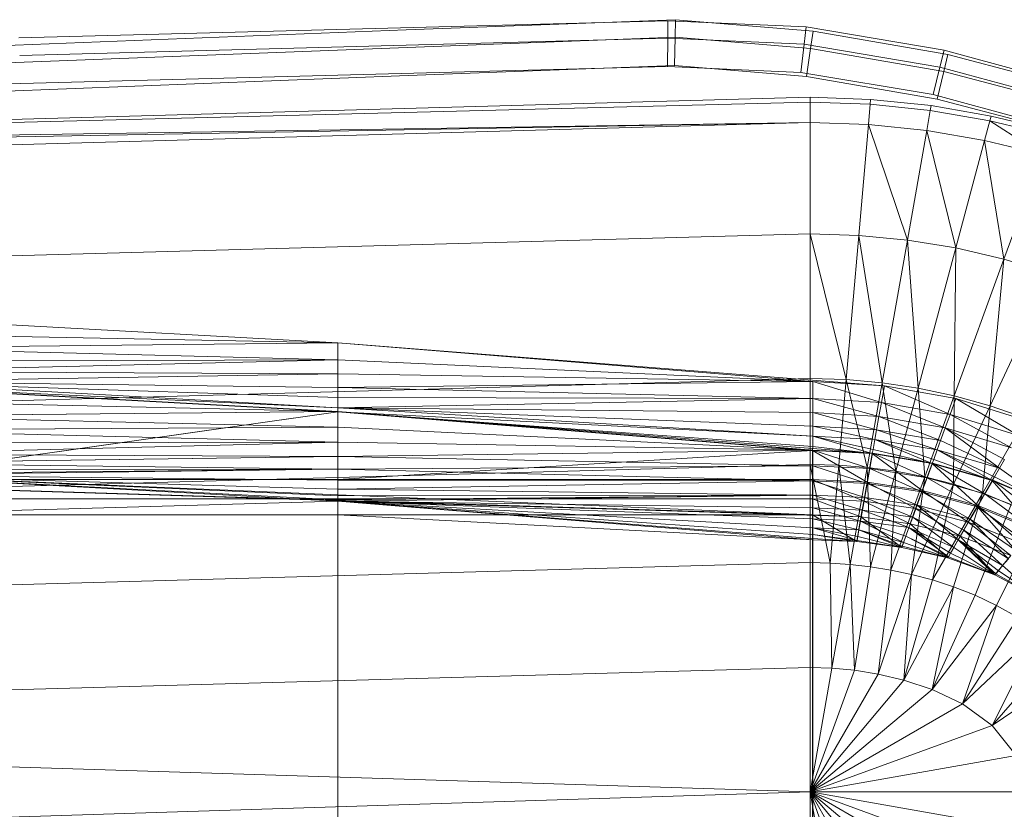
# Model space of a CAD drawing. Header units: metres. Extents: x 391.1 to 427.5, y 12.7 to 28.4.
# Tile 99 of 151: x 407.872 to 408.111, y 27.227 to 27.418. Entities that reach past the tile are written whole.
import ezdxf

# ---------------------------------------------------------------- set-up
doc = ezdxf.new("R2010")
doc.units = ezdxf.units.M
doc.layers.add('A-DETL-____-MBND', color=7, linetype='Continuous', lineweight=18)
doc.layers.add('A-GENM-____-OTLN', color=7, linetype='Continuous', lineweight=18)

# ---------------------------------------------------------------- blocks, each defined once
blk = doc.blocks.new('Family - LONDR55-XX_ZZ-ARQ-CAA-M3D-Londres55-154724-04_ENLLUMENAT_P1')
at = {"layer": 'A-DETL-____-MBND', "color": 253, "true_color": 0xaaaaaa}
for p, q in [((0.03874, 0.72691), (0.03162, 0.40749)), ((0.03874, 0.72691), (0.03162, 0.40749)), ((0.03494, 0.21652), (0.04902, 0.7262)), ((0.04902, 0.7262), (0.03612, 0.21652)), ((0.04902, 0.7262), (0.04107, 0.21652)), ((0.0502, 0.7262), (0.04107, 0.21652)), ((0.05515, 0.7262), (0.04107, 0.21652)), ((0.08204, 0.7262), (0.06796, 0.21652)), ((0.11707, 0.7262), (0.10299, 0.21652)), ((0.12032, 0.7256), (0.13594, 0.21593)), ((0.12032, 0.7256), (0.13594, 0.21593)), ((0.12032, 0.7256), (0.13646, 0.2042)), ((0.13782, 0.7262), (0.12375, 0.21652)), ((0.16159, 0.7262), (0.14752, 0.21652)), ((0.18701, 0.7262), (0.17293, 0.21652)), ((0.18701, 0.7262), (0.20299, 0.21652)), ((0.21897, 0.7262), (0.20299, 0.21652)), ((0.01865, 0.31422), (0.02604, 0.50472)), ((0.01865, 0.31422), (0.02604, 0.50472)), ((0.02287, 0.31404), (0.03025, 0.50425)), ((0.02287, 0.31404), (0.03025, 0.50425)), ((0.03707, 0.5035), (0.0297, 0.31375)), ((0.03707, 0.5035), (0.0297, 0.31375)), ((0.0297, 0.31375), (0.03707, 0.5035)), ((0.03707, 0.5035), (0.0297, 0.31375)), ((0.08802, 0.44565), (0.09437, 0.33076)), ((0.09212, 0.44566), (0.09437, 0.33076)), ((0.09212, 0.44566), (0.09437, 0.33076)), ((0.09554, 0.44566), (0.09437, 0.33076)), ((0.09437, 0.33076), (0.09554, 0.44566)), ((0.09554, 0.44566), (0.09846, 0.33077)), ((0.09554, 0.44566), (0.09846, 0.33077)), ((0.09882, 0.44566), (0.09846, 0.33077)), ((0.09846, 0.33077), (0.09882, 0.44566)), ((0.09846, 0.33077), (0.10126, 0.44566)), ((0.09846, 0.33077), (0.10126, 0.44566)), ((0.10126, 0.44566), (0.10188, 0.33077)), ((0.10126, 0.44566), (0.10188, 0.33077)), ((0.10371, 0.44566), (0.10188, 0.33077)), ((0.10188, 0.33077), (0.10371, 0.44566)), ((0.10371, 0.44566), (0.10516, 0.33077)), ((0.10371, 0.44566), (0.11005, 0.33077)), ((0.10371, 0.44566), (0.1076, 0.33077)), ((0.10371, 0.44566), (0.10516, 0.33077)), ((0.10371, 0.44566), (0.11005, 0.33077)), ((0.10371, 0.44566), (0.1076, 0.33077)), ((0.10461, 0.44571), (0.11096, 0.33082)), ((0.10471, 0.44572), (0.11005, 0.33077)), ((0.10471, 0.44572), (0.11105, 0.33082)), ((0.10471, 0.44572), (0.11005, 0.33077)), ((0.10471, 0.44572), (0.11105, 0.33082)), ((0.10839, 0.44571), (0.11096, 0.33082)), ((0.10839, 0.44571), (0.11096, 0.33082)), ((0.11204, 0.44571), (0.11096, 0.33082)), ((0.11096, 0.33082), (0.11204, 0.44571)), ((0.12737, 0.44571), (0.11105, 0.33082)), ((0.11105, 0.33082), (0.12737, 0.44571)), ((0.11204, 0.44571), (0.11473, 0.33082)), ((0.11204, 0.44571), (0.11473, 0.33082)), ((0.11547, 0.44571), (0.11473, 0.33082)), ((0.11473, 0.33082), (0.11547, 0.44571)), ((0.11547, 0.44571), (0.11839, 0.33082)), ((0.11547, 0.44571), (0.11839, 0.33082)), ((0.11858, 0.44571), (0.11839, 0.33082)), ((0.11839, 0.33082), (0.11858, 0.44571)), ((0.11839, 0.33082), (0.12125, 0.44571)), ((0.11839, 0.33082), (0.12125, 0.44571)), ((0.12125, 0.44571), (0.12182, 0.33082)), ((0.12125, 0.44571), (0.12182, 0.33082)), ((0.12343, 0.44571), (0.12182, 0.33082)), ((0.12182, 0.33082), (0.12343, 0.44571)), ((0.12343, 0.44571), (0.12492, 0.33082)), ((0.12343, 0.44571), (0.12492, 0.33082)), ((0.12503, 0.44571), (0.12492, 0.33082)), ((0.12492, 0.33082), (0.12503, 0.44571)), ((0.12492, 0.33082), (0.12601, 0.44571)), ((0.12492, 0.33082), (0.12601, 0.44571)), ((0.12492, 0.33082), (0.12632, 0.44571)), ((0.12492, 0.33082), (0.12632, 0.44571)), ((0.12632, 0.44571), (0.13266, 0.33082)), ((0.12632, 0.44571), (0.1276, 0.33082)), ((0.12632, 0.44571), (0.12977, 0.33082)), ((0.12632, 0.44571), (0.1276, 0.33082)), ((0.12632, 0.44571), (0.13137, 0.33082)), ((0.12632, 0.44571), (0.12977, 0.33082)), ((0.12632, 0.44571), (0.13235, 0.33082)), ((0.12632, 0.44571), (0.13137, 0.33082)), ((0.12632, 0.44571), (0.13266, 0.33082)), ((0.12632, 0.44571), (0.13235, 0.33082)), ((0.12632, 0.44571), (0.13594, 0.21593)), ((0.12632, 0.44571), (0.13266, 0.33082)), ((0.12632, 0.44571), (0.13594, 0.21593)), ((0.12632, 0.44571), (0.13266, 0.33082)), ((0.12737, 0.44571), (0.12737, 0.33082)), ((0.12737, 0.44571), (0.12737, 0.33082)), ((0.13205, 0.44571), (0.13205, 0.33082)), ((0.13205, 0.44571), (0.13205, 0.33082)), ((0.13594, 0.44571), (0.13266, 0.33082)), ((0.13594, 0.44571), (0.13266, 0.33082)), ((0.13594, 0.44571), (0.13594, 0.33082)), ((0.13594, 0.44571), (0.13594, 0.33082)), ((0.13594, 0.33082), (0.13594, 0.44571)), ((0.13594, 0.44571), (0.13594, 0.33082)), ((0.02057, 0.40793), (0.01643, 0.25093)), ((0.02057, 0.40793), (0.01643, 0.25093)), ((0.02479, 0.40776), (0.02066, 0.25097)), ((0.02479, 0.40776), (0.02066, 0.25097)), ((0.03162, 0.40749), (0.0275, 0.25103)), ((0.03162, 0.40749), (0.0275, 0.25103)), ((0.09437, 0.33076), (0.09846, 0.33077)), ((0.09437, 0.33076), (0.09846, 0.33077)), ((0.09437, 0.33076), (0.10371, 0.21587)), ((0.09437, 0.33076), (0.10371, 0.21587)), ((0.09437, 0.33076), (0.10473, 0.19854)), ((0.09846, 0.33077), (0.10371, 0.21587)), ((0.09846, 0.33077), (0.10188, 0.33077)), ((0.09846, 0.33077), (0.10188, 0.33077)), ((0.09846, 0.33077), (0.10371, 0.21587)), ((0.10188, 0.33077), (0.10371, 0.21587)), ((0.10188, 0.33077), (0.10516, 0.33077)), ((0.10188, 0.33077), (0.10516, 0.33077)), ((0.10188, 0.33077), (0.10371, 0.21587)), ((0.10516, 0.33077), (0.10371, 0.21587)), ((0.10371, 0.21587), (0.10516, 0.33077)), ((0.1076, 0.33077), (0.10516, 0.33077)), ((0.10516, 0.33077), (0.10781, 0.21587)), ((0.10516, 0.33077), (0.1076, 0.33077)), ((0.10516, 0.33077), (0.10781, 0.21587)), ((0.11005, 0.33077), (0.1076, 0.33077)), ((0.1076, 0.33077), (0.10781, 0.21587)), ((0.1076, 0.33077), (0.11005, 0.33077)), ((0.1076, 0.33077), (0.10781, 0.21587)), ((0.11005, 0.33077), (0.10781, 0.21587)), ((0.10781, 0.21587), (0.11005, 0.33077)), ((0.11105, 0.33082), (0.11005, 0.33077)), ((0.11005, 0.33077), (0.11105, 0.33082)), ((0.11005, 0.33077), (0.11123, 0.21587)), ((0.11005, 0.33077), (0.11694, 0.21587)), ((0.11005, 0.33077), (0.11451, 0.21587)), ((0.11005, 0.33077), (0.11123, 0.21587)), ((0.11005, 0.33077), (0.11694, 0.21587)), ((0.11005, 0.33077), (0.11451, 0.21587)), ((0.11096, 0.33082), (0.11473, 0.33082)), ((0.11096, 0.33082), (0.11473, 0.33082)), ((0.11096, 0.33082), (0.1203, 0.21587)), ((0.11096, 0.33082), (0.1203, 0.21587)), ((0.11096, 0.33082), (0.12107, 0.20142)), ((0.11105, 0.33082), (0.11694, 0.21587)), ((0.11105, 0.33082), (0.1194, 0.21587)), ((0.11105, 0.33082), (0.11694, 0.21587)), ((0.11105, 0.33082), (0.12039, 0.21593)), ((0.11105, 0.33082), (0.1194, 0.21587)), ((0.11105, 0.33082), (0.12737, 0.33082)), ((0.11105, 0.33082), (0.12039, 0.21593)), ((0.11105, 0.33082), (0.12737, 0.33082)), ((0.11473, 0.33082), (0.1203, 0.21587)), ((0.11473, 0.33082), (0.11839, 0.33082)), ((0.11473, 0.33082), (0.11839, 0.33082)), ((0.11473, 0.33082), (0.1203, 0.21587)), ((0.11839, 0.33082), (0.1203, 0.21587)), ((0.11839, 0.33082), (0.12182, 0.33082)), ((0.11839, 0.33082), (0.1203, 0.21587)), ((0.11839, 0.33082), (0.12182, 0.33082)), ((0.12182, 0.33082), (0.1203, 0.21587)), ((0.1203, 0.21587), (0.12182, 0.33082)), ((0.12737, 0.33082), (0.12039, 0.21593)), ((0.12039, 0.21593), (0.12737, 0.33082)), ((0.12182, 0.33082), (0.12407, 0.21587)), ((0.12182, 0.33082), (0.12492, 0.33082)), ((0.12182, 0.33082), (0.12492, 0.33082)), ((0.12182, 0.33082), (0.12407, 0.21587)), ((0.12492, 0.33082), (0.12407, 0.21587)), ((0.12407, 0.21587), (0.12492, 0.33082)), ((0.12492, 0.33082), (0.12773, 0.21587)), ((0.12492, 0.33082), (0.1276, 0.33082)), ((0.12492, 0.33082), (0.1276, 0.33082)), ((0.12492, 0.33082), (0.12773, 0.21587)), ((0.12737, 0.33082), (0.12737, 0.21593)), ((0.12737, 0.33082), (0.13205, 0.33082)), ((0.12737, 0.33082), (0.13205, 0.33082)), ((0.12737, 0.33082), (0.12737, 0.21593)), ((0.1276, 0.33082), (0.12773, 0.21587)), ((0.12977, 0.33082), (0.1276, 0.33082)), ((0.1276, 0.33082), (0.12977, 0.33082)), ((0.1276, 0.33082), (0.12773, 0.21587)), ((0.12977, 0.33082), (0.12773, 0.21587)), ((0.12773, 0.21587), (0.12977, 0.33082)), ((0.13137, 0.33082), (0.12977, 0.33082)), ((0.12977, 0.33082), (0.13116, 0.21587)), ((0.12977, 0.33082), (0.13137, 0.33082)), ((0.12977, 0.33082), (0.13116, 0.21587)), ((0.13137, 0.33082), (0.13116, 0.21587)), ((0.13116, 0.21587), (0.13137, 0.33082)), ((0.13116, 0.21587), (0.13235, 0.33082)), ((0.13116, 0.21587), (0.13235, 0.33082)), ((0.13116, 0.21587), (0.13266, 0.33082)), ((0.13116, 0.21587), (0.13266, 0.33082)), ((0.13235, 0.33082), (0.13137, 0.33082)), ((0.13137, 0.33082), (0.13235, 0.33082)), ((0.13205, 0.33082), (0.13205, 0.21593)), ((0.13594, 0.33082), (0.13205, 0.33082)), ((0.13205, 0.33082), (0.13205, 0.21593)), ((0.13205, 0.33082), (0.13594, 0.33082)), ((0.13266, 0.33082), (0.13235, 0.33082)), ((0.13235, 0.33082), (0.13266, 0.33082)), ((0.13266, 0.33082), (0.142, 0.21587)), ((0.13594, 0.33082), (0.13266, 0.33082)), ((0.13266, 0.33082), (0.142, 0.21587)), ((0.13266, 0.33082), (0.13426, 0.21587)), ((0.13266, 0.33082), (0.13694, 0.21587)), ((0.13266, 0.33082), (0.13426, 0.21587)), ((0.13266, 0.33082), (0.13911, 0.21587)), ((0.13266, 0.33082), (0.13694, 0.21587)), ((0.13266, 0.33082), (0.14071, 0.21587)), ((0.13266, 0.33082), (0.13911, 0.21587)), ((0.13266, 0.33082), (0.14169, 0.21587)), ((0.13266, 0.33082), (0.14071, 0.21587)), ((0.13266, 0.33082), (0.142, 0.21587)), ((0.13266, 0.33082), (0.14169, 0.21587)), ((0.13266, 0.33082), (0.13594, 0.21593)), ((0.13266, 0.33082), (0.13594, 0.21593)), ((0.13594, 0.33082), (0.142, 0.21587)), ((0.13594, 0.21593), (0.13594, 0.33082)), ((0.142, 0.21587), (0.13594, 0.33082)), ((0.13594, 0.33082), (0.13594, 0.21593)), ((0.13594, 0.33082), (0.27003, 0.33082)), ((0.13594, 0.33082), (0.142, 0.21587)), ((0.13594, 0.33082), (0.13594, 0.21593)), ((0.142, 0.21587), (0.13594, 0.33082)), ((0.13594, 0.33082), (0.27003, 0.33082)), ((0.13594, 0.21593), (0.13594, 0.33082)), ((0.13594, 0.33082), (0.27003, 0.33082)), ((0.13594, 0.33082), (0.13594, 0.21593)), ((0.13594, 0.33082), (0.27003, 0.33082)), ((0.01617, 0.24905), (0.01865, 0.31422)), ((0.01617, 0.24905), (0.01865, 0.31422)), ((0.0204, 0.24916), (0.02287, 0.31404)), ((0.0204, 0.24916), (0.02287, 0.31404)), ((0.0297, 0.31375), (0.02725, 0.24933)), ((0.0297, 0.31375), (0.02725, 0.24933)), ((0.02725, 0.24933), (0.0297, 0.31375)), ((0.0297, 0.31375), (0.02725, 0.24933)), ((0.01643, 0.25093), (0.02066, 0.25097)), ((0.02066, 0.25097), (0.01643, 0.25093)), ((0.01643, 0.25093), (0.01789, 0.21744)), ((0.01643, 0.25093), (0.01789, 0.21744)), ((0.02066, 0.25097), (0.0275, 0.25103)), ((0.0275, 0.25103), (0.02066, 0.25097)), ((0.02066, 0.25097), (0.0221, 0.21793)), ((0.02066, 0.25097), (0.0221, 0.21793)), ((0.0275, 0.25103), (0.02891, 0.21873)), ((0.0275, 0.25103), (0.02891, 0.21873)), ((0.01617, 0.24905), (0.0204, 0.24916)), ((0.0204, 0.24916), (0.01617, 0.24905)), ((0.01894, 0.2158), (0.01617, 0.24905)), ((0.01894, 0.2158), (0.01617, 0.24905)), ((0.0204, 0.24916), (0.02725, 0.24933)), ((0.02725, 0.24933), (0.0204, 0.24916)), ((0.02314, 0.2164), (0.0204, 0.24916)), ((0.02314, 0.2164), (0.0204, 0.24916)), ((0.02725, 0.24933), (0.02992, 0.21736)), ((0.02725, 0.24933), (0.02992, 0.21736)), ((0.02992, 0.21736), (0.02725, 0.24933)), ((0.02725, 0.24933), (0.02992, 0.21736)), ((0.01789, 0.21744), (0.0221, 0.21793)), ((0.0221, 0.21793), (0.01789, 0.21744)), ((0.01789, 0.21744), (0.02351, 0.18411)), ((0.01789, 0.21744), (0.02351, 0.18411)), ((0.0221, 0.21793), (0.02891, 0.21873)), ((0.02891, 0.21873), (0.0221, 0.21793)), ((0.0221, 0.21793), (0.02763, 0.18512)), ((0.0221, 0.21793), (0.02763, 0.18512)), ((0.02314, 0.2164), (0.02992, 0.21736)), ((0.02992, 0.21736), (0.02314, 0.2164)), ((0.02891, 0.21873), (0.0343, 0.18674)), ((0.02891, 0.21873), (0.0343, 0.18674)), ((0.02992, 0.21736), (0.03536, 0.18578)), ((0.02992, 0.21736), (0.03536, 0.18578)), ((0.03536, 0.18578), (0.02992, 0.21736)), ((0.02992, 0.21736), (0.03536, 0.18578)), ((0.01894, 0.2158), (0.02314, 0.2164)), ((0.02314, 0.2164), (0.01894, 0.2158)), ((0.02457, 0.18317), (0.01894, 0.2158)), ((0.02457, 0.18317), (0.01894, 0.2158)), ((0.02869, 0.18417), (0.02314, 0.2164)), ((0.02869, 0.18417), (0.02314, 0.2164)), ((0.03544, 0.20186), (0.03494, 0.21652)), ((0.03494, 0.21652), (0.03612, 0.21652)), ((0.03612, 0.21652), (0.03662, 0.20196)), ((0.03612, 0.21652), (0.04107, 0.21652)), ((0.04107, 0.21652), (0.04155, 0.20239)), ((0.06796, 0.21652), (0.04107, 0.21652)), ((0.06796, 0.21652), (0.06834, 0.20474)), ((0.06796, 0.21652), (0.10325, 0.20779)), ((0.10299, 0.21652), (0.06796, 0.21652)), ((0.10299, 0.21652), (0.10325, 0.20779)), ((0.12375, 0.21652), (0.10299, 0.21652)), ((0.10371, 0.21587), (0.10473, 0.19854)), ((0.10371, 0.21587), (0.10876, 0.19926)), ((0.10371, 0.21587), (0.10473, 0.19854)), ((0.10371, 0.21587), (0.10781, 0.21587)), ((0.10371, 0.21587), (0.10781, 0.21587)), ((0.10371, 0.21587), (0.10876, 0.19926)), ((0.10781, 0.21587), (0.10876, 0.19926)), ((0.10781, 0.21587), (0.11213, 0.19985)), ((0.10781, 0.21587), (0.10876, 0.19926)), ((0.10781, 0.21587), (0.11123, 0.21587)), ((0.10781, 0.21587), (0.11123, 0.21587)), ((0.10781, 0.21587), (0.11213, 0.19985)), ((0.11123, 0.21587), (0.11213, 0.19985)), ((0.11451, 0.21587), (0.11123, 0.21587)), ((0.11123, 0.21587), (0.11536, 0.20042)), ((0.11123, 0.21587), (0.11213, 0.19985)), ((0.11123, 0.21587), (0.11451, 0.21587)), ((0.11123, 0.21587), (0.11536, 0.20042)), ((0.11694, 0.21587), (0.11451, 0.21587)), ((0.11451, 0.21587), (0.11536, 0.20042)), ((0.11451, 0.21587), (0.11776, 0.20085)), ((0.11451, 0.21587), (0.11536, 0.20042)), ((0.11451, 0.21587), (0.11694, 0.21587)), ((0.11451, 0.21587), (0.11776, 0.20085)), ((0.1194, 0.21587), (0.11694, 0.21587)), ((0.11694, 0.21587), (0.11776, 0.20085)), ((0.11694, 0.21587), (0.12018, 0.20127)), ((0.11694, 0.21587), (0.11776, 0.20085)), ((0.11694, 0.21587), (0.1194, 0.21587)), ((0.11694, 0.21587), (0.12115, 0.2015)), ((0.11694, 0.21587), (0.12115, 0.2015)), ((0.11694, 0.21587), (0.12018, 0.20127)), ((0.12039, 0.21593), (0.1194, 0.21587)), ((0.1194, 0.21587), (0.12039, 0.21593)), ((0.1194, 0.21587), (0.12115, 0.2015)), ((0.1194, 0.21587), (0.12115, 0.2015)), ((0.1203, 0.21587), (0.12107, 0.20142)), ((0.1203, 0.21587), (0.12478, 0.20208)), ((0.1203, 0.21587), (0.12107, 0.20142)), ((0.1203, 0.21587), (0.12407, 0.21587)), ((0.1203, 0.21587), (0.12407, 0.21587)), ((0.1203, 0.21587), (0.12478, 0.20208)), ((0.12039, 0.21593), (0.12115, 0.2015)), ((0.12039, 0.21593), (0.12802, 0.20271)), ((0.12039, 0.21593), (0.12115, 0.2015)), ((0.12039, 0.21593), (0.12737, 0.21593)), ((0.12039, 0.21593), (0.12737, 0.21593)), ((0.12039, 0.21593), (0.12802, 0.20271)), ((0.12375, 0.21652), (0.12393, 0.2096)), ((0.12375, 0.21652), (0.14762, 0.21167)), ((0.14752, 0.21652), (0.12375, 0.21652)), ((0.12407, 0.21587), (0.12478, 0.20208)), ((0.12407, 0.21587), (0.12838, 0.20272)), ((0.12407, 0.21587), (0.12478, 0.20208)), ((0.12407, 0.21587), (0.12773, 0.21587)), ((0.12407, 0.21587), (0.12773, 0.21587)), ((0.12407, 0.21587), (0.12838, 0.20272)), ((0.12737, 0.21593), (0.12802, 0.20271)), ((0.12737, 0.21593), (0.13205, 0.21593)), ((0.12737, 0.21593), (0.13262, 0.20352)), ((0.12737, 0.21593), (0.12802, 0.20271)), ((0.12737, 0.21593), (0.13205, 0.21593)), ((0.12737, 0.21593), (0.13262, 0.20352)), ((0.12773, 0.21587), (0.12838, 0.20272)), ((0.12773, 0.21587), (0.13176, 0.20331)), ((0.12773, 0.21587), (0.12838, 0.20272)), ((0.12773, 0.21587), (0.13116, 0.21587)), ((0.12773, 0.21587), (0.13116, 0.21587)), ((0.12773, 0.21587), (0.13176, 0.20331)), ((0.13116, 0.21587), (0.13176, 0.20331)), ((0.13116, 0.21587), (0.13482, 0.20385)), ((0.13116, 0.21587), (0.13176, 0.20331)), ((0.13116, 0.21587), (0.13426, 0.21587)), ((0.13116, 0.21587), (0.13426, 0.21587)), ((0.13116, 0.21587), (0.13482, 0.20385)), ((0.13205, 0.21593), (0.13262, 0.20352)), ((0.13594, 0.21593), (0.13205, 0.21593)), ((0.13205, 0.21593), (0.13646, 0.2042)), ((0.13205, 0.21593), (0.13262, 0.20352)), ((0.13205, 0.21593), (0.13594, 0.21593)), ((0.13205, 0.21593), (0.13646, 0.2042)), ((0.13426, 0.21587), (0.13482, 0.20385)), ((0.13694, 0.21587), (0.13426, 0.21587)), ((0.13426, 0.21587), (0.13745, 0.20431)), ((0.13426, 0.21587), (0.13482, 0.20385)), ((0.13426, 0.21587), (0.13694, 0.21587)), ((0.13426, 0.21587), (0.13745, 0.20431)), ((0.142, 0.21587), (0.13594, 0.21593)), ((0.13594, 0.21593), (0.13646, 0.2042)), ((0.142, 0.21587), (0.13594, 0.21593)), ((0.13594, 0.21593), (0.14244, 0.20519)), ((0.13594, 0.21593), (0.13646, 0.2042)), ((0.13594, 0.21593), (0.142, 0.21587)), ((0.13594, 0.21593), (0.14244, 0.20519)), ((0.13594, 0.21593), (0.13646, 0.2042)), ((0.27003, 0.21593), (0.13594, 0.21593)), ((0.13594, 0.21593), (0.27003, 0.21593)), ((0.13594, 0.21593), (0.13646, 0.2042)), ((0.13911, 0.21587), (0.13694, 0.21587)), ((0.13694, 0.21587), (0.13745, 0.20431)), ((0.13694, 0.21587), (0.13959, 0.20469)), ((0.13694, 0.21587), (0.13745, 0.20431)), ((0.13694, 0.21587), (0.13911, 0.21587)), ((0.13694, 0.21587), (0.13959, 0.20469)), ((0.14071, 0.21587), (0.13911, 0.21587)), ((0.13911, 0.21587), (0.13959, 0.20469)), ((0.13911, 0.21587), (0.14117, 0.20497)), ((0.13911, 0.21587), (0.13959, 0.20469)), ((0.13911, 0.21587), (0.14071, 0.21587)), ((0.13911, 0.21587), (0.14213, 0.20514)), ((0.13911, 0.21587), (0.14213, 0.20514)), ((0.13911, 0.21587), (0.14117, 0.20497)), ((0.14169, 0.21587), (0.14071, 0.21587)), ((0.14071, 0.21587), (0.14213, 0.20514)), ((0.14071, 0.21587), (0.14169, 0.21587)), ((0.14071, 0.21587), (0.14244, 0.20519)), ((0.14071, 0.21587), (0.14244, 0.20519)), ((0.14071, 0.21587), (0.14213, 0.20514)), ((0.142, 0.21587), (0.14169, 0.21587)), ((0.14169, 0.21587), (0.14244, 0.20519)), ((0.14169, 0.21587), (0.142, 0.21587)), ((0.14169, 0.21587), (0.14244, 0.20519)), ((0.142, 0.21587), (0.14244, 0.20519)), ((0.142, 0.21587), (0.14244, 0.20519)), ((0.142, 0.21587), (0.26396, 0.21587)), ((0.142, 0.21587), (0.14244, 0.20519)), ((0.142, 0.21587), (0.14244, 0.20519)), ((0.142, 0.21587), (0.26396, 0.21587)), ((0.14752, 0.21652), (0.14762, 0.21167)), ((0.14752, 0.21652), (0.17293, 0.21652)), ((0.17293, 0.21652), (0.17309, 0.21124)), ((0.17293, 0.21652), (0.20299, 0.21652)), ((0.20299, 0.21652), (0.17309, 0.21124)), ((0.20299, 0.21652), (0.17357, 0.20581)), ((0.20299, 0.21652), (0.17447, 0.20005)), ((0.20299, 0.21652), (0.17593, 0.19381)), ((0.20299, 0.21652), (0.17822, 0.18699)), ((0.20299, 0.21652), (0.18172, 0.17968)), ((0.20299, 0.21652), (0.18695, 0.17244)), ((0.20299, 0.21652), (0.1942, 0.16667)), ((0.20299, 0.21652), (0.20299, 0.16439)), ((0.20299, 0.21652), (0.21178, 0.16667)), ((0.20299, 0.21652), (0.21904, 0.17244)), ((0.23305, 0.21652), (0.20299, 0.21652)), ((0.20299, 0.21652), (0.22426, 0.17968)), ((0.20299, 0.21652), (0.22776, 0.18699)), ((0.20299, 0.21652), (0.23005, 0.19381)), ((0.20299, 0.21652), (0.23151, 0.20005)), ((0.20299, 0.21652), (0.23241, 0.20581)), ((0.20299, 0.21652), (0.2329, 0.21124)), ((0.14762, 0.21167), (0.12393, 0.2096)), ((0.14762, 0.21167), (0.14795, 0.20681)), ((0.14762, 0.21167), (0.17309, 0.21124)), ((0.17309, 0.21124), (0.14795, 0.20681)), ((0.17309, 0.21124), (0.17357, 0.20581)), ((0.10325, 0.20779), (0.06834, 0.20474)), ((0.12393, 0.2096), (0.10325, 0.20779)), ((0.10325, 0.20779), (0.10402, 0.19907)), ((0.10325, 0.20779), (0.12449, 0.20268)), ((0.12393, 0.2096), (0.12449, 0.20268)), ((0.12393, 0.2096), (0.14795, 0.20681)), ((0.14795, 0.20681), (0.12449, 0.20268)), ((0.14244, 0.20519), (0.13646, 0.2042)), ((0.13646, 0.2042), (0.14244, 0.20519)), ((0.14117, 0.20497), (0.13959, 0.20469)), ((0.13959, 0.20469), (0.14117, 0.20497)), ((0.14213, 0.20514), (0.14117, 0.20497)), ((0.14117, 0.20497), (0.14213, 0.20514)), ((0.14117, 0.20497), (0.14382, 0.19434)), ((0.14117, 0.20497), (0.14382, 0.19434)), ((0.14244, 0.20519), (0.14213, 0.20514)), ((0.14213, 0.20514), (0.14244, 0.20519)), ((0.14213, 0.20514), (0.14382, 0.19434)), ((0.14213, 0.20514), (0.14382, 0.19434)), ((0.14382, 0.19434), (0.14244, 0.20519)), ((0.14244, 0.20519), (0.14382, 0.19434)), ((0.14244, 0.20519), (0.14382, 0.19434)), ((0.14244, 0.20519), (0.14382, 0.19434)), ((0.14795, 0.20681), (0.14851, 0.20192)), ((0.14795, 0.20681), (0.17357, 0.20581)), ((0.17357, 0.20581), (0.14851, 0.20192)), ((0.17357, 0.20581), (0.17447, 0.20005)), ((0.06834, 0.20474), (0.04155, 0.20239)), ((0.06834, 0.20474), (0.06948, 0.19298)), ((0.06834, 0.20474), (0.10402, 0.19907)), ((0.12449, 0.20268), (0.10402, 0.19907)), ((0.12802, 0.20271), (0.12115, 0.2015)), ((0.12115, 0.2015), (0.12802, 0.20271)), ((0.12449, 0.20268), (0.12543, 0.19574)), ((0.12449, 0.20268), (0.14851, 0.20192)), ((0.12838, 0.20272), (0.12478, 0.20208)), ((0.12478, 0.20208), (0.12838, 0.20272)), ((0.13262, 0.20352), (0.12802, 0.20271)), ((0.12802, 0.20271), (0.13262, 0.20352)), ((0.12802, 0.20271), (0.13006, 0.18939)), ((0.12802, 0.20271), (0.13445, 0.19099)), ((0.12802, 0.20271), (0.13006, 0.18939)), ((0.12802, 0.20271), (0.13445, 0.19099)), ((0.13176, 0.20331), (0.12838, 0.20272)), ((0.12838, 0.20272), (0.13176, 0.20331)), ((0.12838, 0.20272), (0.13041, 0.18945)), ((0.12838, 0.20272), (0.13363, 0.19063)), ((0.12838, 0.20272), (0.13041, 0.18945)), ((0.12838, 0.20272), (0.13363, 0.19063)), ((0.13482, 0.20385), (0.13176, 0.20331)), ((0.13176, 0.20331), (0.13482, 0.20385)), ((0.13176, 0.20331), (0.13363, 0.19063)), ((0.13176, 0.20331), (0.13655, 0.19169)), ((0.13176, 0.20331), (0.13363, 0.19063)), ((0.13176, 0.20331), (0.13655, 0.19169)), ((0.13646, 0.2042), (0.13262, 0.20352)), ((0.13262, 0.20352), (0.13646, 0.2042)), ((0.13262, 0.20352), (0.13445, 0.19099)), ((0.13262, 0.20352), (0.1381, 0.19232)), ((0.13262, 0.20352), (0.13445, 0.19099)), ((0.13262, 0.20352), (0.1381, 0.19232)), ((0.13745, 0.20431), (0.13482, 0.20385)), ((0.13482, 0.20385), (0.13745, 0.20431)), ((0.13482, 0.20385), (0.13655, 0.19169)), ((0.13482, 0.20385), (0.13906, 0.1926)), ((0.13482, 0.20385), (0.13655, 0.19169)), ((0.13482, 0.20385), (0.13906, 0.1926)), ((0.13646, 0.2042), (0.14382, 0.19434)), ((0.13646, 0.2042), (0.1381, 0.19232)), ((0.13646, 0.2042), (0.14382, 0.19434)), ((0.13646, 0.2042), (0.1381, 0.19232)), ((0.13646, 0.2042), (0.1381, 0.19232)), ((0.13959, 0.20469), (0.13745, 0.20431)), ((0.13745, 0.20431), (0.13959, 0.20469)), ((0.13745, 0.20431), (0.13906, 0.1926)), ((0.13745, 0.20431), (0.1411, 0.19335)), ((0.13745, 0.20431), (0.13906, 0.1926)), ((0.13745, 0.20431), (0.14261, 0.19389)), ((0.13745, 0.20431), (0.14261, 0.19389)), ((0.13745, 0.20431), (0.1411, 0.19335)), ((0.13959, 0.20469), (0.14261, 0.19389)), ((0.13959, 0.20469), (0.14382, 0.19434)), ((0.13959, 0.20469), (0.14353, 0.19423)), ((0.13959, 0.20469), (0.14261, 0.19389)), ((0.13959, 0.20469), (0.14382, 0.19434)), ((0.13959, 0.20469), (0.14353, 0.19423)), ((0.03662, 0.20196), (0.03544, 0.20186)), ((0.03695, 0.18724), (0.03544, 0.20186)), ((0.04155, 0.20239), (0.03662, 0.20196)), ((0.03662, 0.20196), (0.03811, 0.18745)), ((0.04155, 0.20239), (0.04299, 0.1883)), ((0.04155, 0.20239), (0.06948, 0.19298)), ((0.11536, 0.20042), (0.11213, 0.19985)), ((0.11213, 0.19985), (0.11536, 0.20042)), ((0.11776, 0.20085), (0.11536, 0.20042)), ((0.11536, 0.20042), (0.11776, 0.20085)), ((0.11536, 0.20042), (0.11798, 0.18494)), ((0.11536, 0.20042), (0.12027, 0.18577)), ((0.11536, 0.20042), (0.12027, 0.18577)), ((0.11536, 0.20042), (0.11798, 0.18494)), ((0.12018, 0.20127), (0.11776, 0.20085)), ((0.11776, 0.20085), (0.12018, 0.20127)), ((0.11776, 0.20085), (0.12027, 0.18577)), ((0.11776, 0.20085), (0.1235, 0.187)), ((0.11776, 0.20085), (0.12258, 0.18661)), ((0.11776, 0.20085), (0.12027, 0.18577)), ((0.11776, 0.20085), (0.1235, 0.187)), ((0.11776, 0.20085), (0.12258, 0.18661)), ((0.12115, 0.2015), (0.12018, 0.20127)), ((0.12018, 0.20127), (0.12115, 0.2015)), ((0.12018, 0.20127), (0.1235, 0.187)), ((0.12018, 0.20127), (0.1235, 0.187)), ((0.12478, 0.20208), (0.12107, 0.20142)), ((0.12107, 0.20142), (0.12478, 0.20208)), ((0.12107, 0.20142), (0.12697, 0.1882)), ((0.12107, 0.20142), (0.12343, 0.18691)), ((0.12107, 0.20142), (0.12697, 0.1882)), ((0.12115, 0.2015), (0.1235, 0.187)), ((0.12115, 0.2015), (0.13006, 0.18939)), ((0.12115, 0.2015), (0.1235, 0.187)), ((0.12115, 0.2015), (0.13006, 0.18939)), ((0.12478, 0.20208), (0.12697, 0.1882)), ((0.12478, 0.20208), (0.13041, 0.18945)), ((0.12478, 0.20208), (0.12697, 0.1882)), ((0.12478, 0.20208), (0.13041, 0.18945)), ((0.14851, 0.20192), (0.12543, 0.19574)), ((0.14851, 0.20192), (0.14931, 0.19698)), ((0.10402, 0.19907), (0.06948, 0.19298)), ((0.10402, 0.19907), (0.10532, 0.19035)), ((0.10402, 0.19907), (0.12543, 0.19574)), ((0.10876, 0.19926), (0.10473, 0.19854)), ((0.10473, 0.19854), (0.10876, 0.19926)), ((0.10473, 0.19854), (0.11169, 0.18265)), ((0.10473, 0.19854), (0.10784, 0.18124)), ((0.10473, 0.19854), (0.11169, 0.18265)), ((0.11213, 0.19985), (0.10876, 0.19926)), ((0.10876, 0.19926), (0.11213, 0.19985)), ((0.10876, 0.19926), (0.11169, 0.18265)), ((0.10876, 0.19926), (0.1149, 0.18381)), ((0.10876, 0.19926), (0.11169, 0.18265)), ((0.10876, 0.19926), (0.1149, 0.18381)), ((0.11213, 0.19985), (0.1149, 0.18381)), ((0.11213, 0.19985), (0.11798, 0.18494)), ((0.11213, 0.19985), (0.1149, 0.18381)), ((0.11213, 0.19985), (0.11798, 0.18494)), ((0.14931, 0.19698), (0.17447, 0.20005)), ((0.17447, 0.20005), (0.15037, 0.19198)), ((0.17447, 0.20005), (0.17593, 0.19381)), ((0.12543, 0.19574), (0.10532, 0.19035)), ((0.12543, 0.19574), (0.14931, 0.19698)), ((0.12543, 0.19574), (0.12677, 0.18878)), ((0.14931, 0.19698), (0.12677, 0.18878)), ((0.14931, 0.19698), (0.15037, 0.19198)), ((0.06948, 0.19298), (0.04299, 0.1883)), ((0.06948, 0.19298), (0.0714, 0.18126)), ((0.06948, 0.19298), (0.10532, 0.19035)), ((0.14382, 0.19434), (0.1381, 0.19232)), ((0.1381, 0.19232), (0.14382, 0.19434)), ((0.1411, 0.19335), (0.13906, 0.1926)), ((0.13906, 0.1926), (0.1411, 0.19335)), ((0.14261, 0.19389), (0.1411, 0.19335)), ((0.1411, 0.19335), (0.14261, 0.19389)), ((0.1411, 0.19335), (0.14611, 0.18303)), ((0.1411, 0.19335), (0.14638, 0.18319)), ((0.1411, 0.19335), (0.14638, 0.18319)), ((0.1411, 0.19335), (0.14611, 0.18303)), ((0.14353, 0.19423), (0.14261, 0.19389)), ((0.14261, 0.19389), (0.14353, 0.19423)), ((0.14261, 0.19389), (0.14638, 0.18319)), ((0.14261, 0.19389), (0.14638, 0.18319)), ((0.14382, 0.19434), (0.14353, 0.19423)), ((0.14353, 0.19423), (0.14382, 0.19434)), ((0.14353, 0.19423), (0.14638, 0.18319)), ((0.14353, 0.19423), (0.14638, 0.18319)), ((0.14638, 0.18319), (0.14382, 0.19434)), ((0.14382, 0.19434), (0.14638, 0.18319)), ((0.14382, 0.19434), (0.14638, 0.18319)), ((0.14382, 0.19434), (0.14638, 0.18319)), ((0.15037, 0.19198), (0.17593, 0.19381)), ((0.17593, 0.19381), (0.15172, 0.18692)), ((0.17593, 0.19381), (0.15339, 0.18179)), ((0.17593, 0.19381), (0.17822, 0.18699)), ((0.12677, 0.18878), (0.15037, 0.19198)), ((0.15037, 0.19198), (0.12854, 0.1818)), ((0.13445, 0.19099), (0.13006, 0.18939)), ((0.13006, 0.18939), (0.13445, 0.19099)), ((0.13363, 0.19063), (0.13041, 0.18945)), ((0.13041, 0.18945), (0.13363, 0.19063)), ((0.13655, 0.19169), (0.13363, 0.19063)), ((0.13363, 0.19063), (0.13655, 0.19169)), ((0.13363, 0.19063), (0.13699, 0.17777)), ((0.13363, 0.19063), (0.14199, 0.18066)), ((0.13363, 0.19063), (0.13967, 0.17932)), ((0.13363, 0.19063), (0.13699, 0.17777)), ((0.13363, 0.19063), (0.14199, 0.18066)), ((0.13363, 0.19063), (0.13967, 0.17932)), ((0.1381, 0.19232), (0.13445, 0.19099)), ((0.13445, 0.19099), (0.1381, 0.19232)), ((0.13445, 0.19099), (0.13773, 0.17826)), ((0.13445, 0.19099), (0.1411, 0.18021)), ((0.13445, 0.19099), (0.13773, 0.17826)), ((0.13445, 0.19099), (0.1411, 0.18021)), ((0.13906, 0.1926), (0.13655, 0.19169)), ((0.13655, 0.19169), (0.13906, 0.1926)), ((0.13655, 0.19169), (0.14199, 0.18066)), ((0.13655, 0.19169), (0.14387, 0.18174)), ((0.13655, 0.19169), (0.14387, 0.18174)), ((0.13655, 0.19169), (0.14199, 0.18066)), ((0.1381, 0.19232), (0.14638, 0.18319)), ((0.1381, 0.19232), (0.1411, 0.18021)), ((0.1381, 0.19232), (0.14638, 0.18319)), ((0.1381, 0.19232), (0.1411, 0.18021)), ((0.1381, 0.19232), (0.1411, 0.18021)), ((0.13906, 0.1926), (0.14387, 0.18174)), ((0.13906, 0.1926), (0.14611, 0.18303)), ((0.13906, 0.1926), (0.14526, 0.18254)), ((0.13906, 0.1926), (0.14387, 0.18174)), ((0.13906, 0.1926), (0.14611, 0.18303)), ((0.13906, 0.1926), (0.14526, 0.18254)), ((0.15037, 0.19198), (0.15172, 0.18692)), ((0.04299, 0.1883), (0.03811, 0.18745)), ((0.04299, 0.1883), (0.04539, 0.17429)), ((0.04299, 0.1883), (0.0714, 0.18126)), ((0.10532, 0.19035), (0.0714, 0.18126)), ((0.10532, 0.19035), (0.10716, 0.18164)), ((0.10532, 0.19035), (0.12677, 0.18878)), ((0.12677, 0.18878), (0.10716, 0.18164)), ((0.12697, 0.1882), (0.12343, 0.18691)), ((0.12343, 0.18691), (0.12697, 0.1882)), ((0.13006, 0.18939), (0.1235, 0.187)), ((0.1235, 0.187), (0.13006, 0.18939)), ((0.12677, 0.18878), (0.12854, 0.1818)), ((0.13041, 0.18945), (0.12697, 0.1882)), ((0.12697, 0.1882), (0.13041, 0.18945)), ((0.12697, 0.1882), (0.13085, 0.17422)), ((0.12697, 0.1882), (0.13402, 0.17605)), ((0.12697, 0.1882), (0.13402, 0.17605)), ((0.12697, 0.1882), (0.13085, 0.17422)), ((0.13006, 0.18939), (0.13368, 0.17592)), ((0.13006, 0.18939), (0.13773, 0.17826)), ((0.13006, 0.18939), (0.13368, 0.17592)), ((0.13006, 0.18939), (0.13773, 0.17826)), ((0.13041, 0.18945), (0.13402, 0.17605)), ((0.13041, 0.18945), (0.13699, 0.17777)), ((0.13041, 0.18945), (0.13699, 0.17777)), ((0.13041, 0.18945), (0.13402, 0.17605)), ((0.02763, 0.18512), (0.0343, 0.18674)), ((0.0343, 0.18674), (0.02763, 0.18512)), ((0.0343, 0.18674), (0.04281, 0.15553)), ((0.0343, 0.18674), (0.04281, 0.15553)), ((0.03811, 0.18745), (0.03695, 0.18724)), ((0.03947, 0.1727), (0.03695, 0.18724)), ((0.03811, 0.18745), (0.04061, 0.17301)), ((0.12258, 0.18661), (0.12027, 0.18577)), ((0.12027, 0.18577), (0.12258, 0.18661)), ((0.1235, 0.187), (0.12258, 0.18661)), ((0.12258, 0.18661), (0.1235, 0.187)), ((0.12258, 0.18661), (0.12764, 0.17243)), ((0.12258, 0.18661), (0.12764, 0.17243)), ((0.12343, 0.18691), (0.13085, 0.17422)), ((0.12343, 0.18691), (0.13085, 0.17422)), ((0.12343, 0.18691), (0.12758, 0.17234)), ((0.1235, 0.187), (0.12764, 0.17243)), ((0.1235, 0.187), (0.13368, 0.17592)), ((0.1235, 0.187), (0.12764, 0.17243)), ((0.1235, 0.187), (0.13368, 0.17592)), ((0.12854, 0.1818), (0.15172, 0.18692)), ((0.15172, 0.18692), (0.13077, 0.17482)), ((0.15172, 0.18692), (0.15339, 0.18179)), ((0.15339, 0.18179), (0.17822, 0.18699)), ((0.17822, 0.18699), (0.15543, 0.17661)), ((0.17822, 0.18699), (0.15787, 0.1714)), ((0.17822, 0.18699), (0.18172, 0.17968)), ((0.02351, 0.18411), (0.02763, 0.18512)), ((0.02763, 0.18512), (0.02351, 0.18411)), ((0.02351, 0.18411), (0.0323, 0.15186)), ((0.02351, 0.18411), (0.0323, 0.15186)), ((0.02457, 0.18317), (0.02869, 0.18417)), ((0.02869, 0.18417), (0.02457, 0.18317)), ((0.02763, 0.18512), (0.03632, 0.15326)), ((0.02763, 0.18512), (0.03632, 0.15326)), ((0.02869, 0.18417), (0.03536, 0.18578)), ((0.03536, 0.18578), (0.02869, 0.18417)), ((0.03703, 0.15261), (0.02869, 0.18417)), ((0.03703, 0.15261), (0.02869, 0.18417)), ((0.03536, 0.18578), (0.04353, 0.15485)), ((0.03536, 0.18578), (0.04353, 0.15485)), ((0.04353, 0.15485), (0.03536, 0.18578)), ((0.03536, 0.18578), (0.04353, 0.15485)), ((0.1149, 0.18381), (0.11169, 0.18265)), ((0.11169, 0.18265), (0.1149, 0.18381)), ((0.11798, 0.18494), (0.1149, 0.18381)), ((0.1149, 0.18381), (0.11798, 0.18494)), ((0.1149, 0.18381), (0.11972, 0.1678)), ((0.1149, 0.18381), (0.12467, 0.17066)), ((0.1149, 0.18381), (0.12256, 0.16944)), ((0.1149, 0.18381), (0.11972, 0.1678)), ((0.1149, 0.18381), (0.12467, 0.17066)), ((0.1149, 0.18381), (0.12256, 0.16944)), ((0.12027, 0.18577), (0.11798, 0.18494)), ((0.11798, 0.18494), (0.12027, 0.18577)), ((0.11798, 0.18494), (0.12467, 0.17066)), ((0.11798, 0.18494), (0.12467, 0.17066)), ((0.12027, 0.18577), (0.12467, 0.17066)), ((0.12027, 0.18577), (0.12764, 0.17243)), ((0.12027, 0.18577), (0.1268, 0.17189)), ((0.12027, 0.18577), (0.12467, 0.17066)), ((0.12027, 0.18577), (0.12764, 0.17243)), ((0.12027, 0.18577), (0.1268, 0.17189)), ((0.033, 0.15122), (0.02457, 0.18317)), ((0.033, 0.15122), (0.02457, 0.18317)), ((0.0714, 0.18126), (0.04539, 0.17429)), ((0.0714, 0.18126), (0.10716, 0.18164)), ((0.0714, 0.18126), (0.07412, 0.16961)), ((0.10716, 0.18164), (0.07412, 0.16961)), ((0.10716, 0.18164), (0.12854, 0.1818)), ((0.10716, 0.18164), (0.10958, 0.17296)), ((0.11169, 0.18265), (0.10784, 0.18124)), ((0.10784, 0.18124), (0.11169, 0.18265)), ((0.10784, 0.18124), (0.11676, 0.16609)), ((0.10784, 0.18124), (0.11676, 0.16609)), ((0.10784, 0.18124), (0.11322, 0.16404)), ((0.12854, 0.1818), (0.10958, 0.17296)), ((0.11169, 0.18265), (0.11676, 0.16609)), ((0.11169, 0.18265), (0.11972, 0.1678)), ((0.11169, 0.18265), (0.11972, 0.1678)), ((0.11169, 0.18265), (0.11676, 0.16609)), ((0.12854, 0.1818), (0.13077, 0.17482)), ((0.13077, 0.17482), (0.15339, 0.18179)), ((0.14638, 0.18319), (0.1411, 0.18021)), ((0.1411, 0.18021), (0.14638, 0.18319)), ((0.14387, 0.18174), (0.14199, 0.18066)), ((0.14199, 0.18066), (0.14387, 0.18174)), ((0.14526, 0.18254), (0.14387, 0.18174)), ((0.14387, 0.18174), (0.14526, 0.18254)), ((0.14387, 0.18174), (0.15046, 0.1718)), ((0.14387, 0.18174), (0.15046, 0.1718)), ((0.14611, 0.18303), (0.14526, 0.18254)), ((0.14526, 0.18254), (0.14611, 0.18303)), ((0.14526, 0.18254), (0.15046, 0.1718)), ((0.14526, 0.18254), (0.15046, 0.1718)), ((0.14638, 0.18319), (0.14611, 0.18303)), ((0.14611, 0.18303), (0.14638, 0.18319)), ((0.14611, 0.18303), (0.15046, 0.1718)), ((0.14611, 0.18303), (0.15046, 0.1718)), ((0.15046, 0.1718), (0.14638, 0.18319)), ((0.14638, 0.18319), (0.15046, 0.1718)), ((0.14638, 0.18319), (0.15046, 0.1718)), ((0.14638, 0.18319), (0.15046, 0.1718)), ((0.15339, 0.18179), (0.15543, 0.17661)), ((0.13967, 0.17932), (0.13699, 0.17777)), ((0.13699, 0.17777), (0.13967, 0.17932)), ((0.1411, 0.18021), (0.13773, 0.17826)), ((0.13773, 0.17826), (0.1411, 0.18021)), ((0.14199, 0.18066), (0.13967, 0.17932)), ((0.13967, 0.17932), (0.14199, 0.18066)), ((0.13967, 0.17932), (0.14658, 0.16855)), ((0.13967, 0.17932), (0.14825, 0.16994)), ((0.13967, 0.17932), (0.14825, 0.16994)), ((0.13967, 0.17932), (0.14658, 0.16855)), ((0.1411, 0.18021), (0.15046, 0.1718)), ((0.1411, 0.18021), (0.14578, 0.16795)), ((0.1411, 0.18021), (0.15046, 0.1718)), ((0.1411, 0.18021), (0.14578, 0.16795)), ((0.1411, 0.18021), (0.14578, 0.16795)), ((0.14199, 0.18066), (0.14825, 0.16994)), ((0.14199, 0.18066), (0.15046, 0.1718)), ((0.14199, 0.18066), (0.14947, 0.17097)), ((0.14199, 0.18066), (0.14825, 0.16994)), ((0.14199, 0.18066), (0.15022, 0.1716)), ((0.14199, 0.18066), (0.14947, 0.17097)), ((0.14199, 0.18066), (0.15046, 0.1718)), ((0.14199, 0.18066), (0.15022, 0.1716)), ((0.15787, 0.1714), (0.18172, 0.17968)), ((0.18172, 0.17968), (0.16078, 0.16621)), ((0.18172, 0.17968), (0.16419, 0.1611)), ((0.18172, 0.17968), (0.18695, 0.17244)), ((0.13349, 0.16785), (0.15543, 0.17661)), ((0.13773, 0.17826), (0.13368, 0.17592)), ((0.13368, 0.17592), (0.13773, 0.17826)), ((0.13699, 0.17777), (0.13402, 0.17605)), ((0.13402, 0.17605), (0.13699, 0.17777)), ((0.13699, 0.17777), (0.14453, 0.16682)), ((0.13699, 0.17777), (0.14658, 0.16855)), ((0.13699, 0.17777), (0.14658, 0.16855)), ((0.13699, 0.17777), (0.14453, 0.16682)), ((0.13773, 0.17826), (0.1428, 0.16545)), ((0.13773, 0.17826), (0.14578, 0.16795)), ((0.13773, 0.17826), (0.14578, 0.16795)), ((0.13773, 0.17826), (0.1428, 0.16545)), ((0.15543, 0.17661), (0.15787, 0.1714)), ((0.04539, 0.17429), (0.04061, 0.17301)), ((0.04539, 0.17429), (0.04879, 0.16039)), ((0.04539, 0.17429), (0.07412, 0.16961)), ((0.10958, 0.17296), (0.13077, 0.17482)), ((0.13077, 0.17482), (0.11259, 0.16433)), ((0.13085, 0.17422), (0.12758, 0.17234)), ((0.12758, 0.17234), (0.13085, 0.17422)), ((0.13368, 0.17592), (0.12764, 0.17243)), ((0.12764, 0.17243), (0.13368, 0.17592)), ((0.13077, 0.17482), (0.13349, 0.16785)), ((0.13402, 0.17605), (0.13085, 0.17422)), ((0.13085, 0.17422), (0.13402, 0.17605)), ((0.13085, 0.17422), (0.13673, 0.16028)), ((0.13085, 0.17422), (0.13953, 0.16263)), ((0.13085, 0.17422), (0.13953, 0.16263)), ((0.13085, 0.17422), (0.13673, 0.16028)), ((0.13368, 0.17592), (0.13922, 0.16244)), ((0.13368, 0.17592), (0.1428, 0.16545)), ((0.13368, 0.17592), (0.1428, 0.16545)), ((0.13368, 0.17592), (0.13922, 0.16244)), ((0.13402, 0.17605), (0.13953, 0.16263)), ((0.13402, 0.17605), (0.14453, 0.16682)), ((0.13402, 0.17605), (0.14216, 0.16483)), ((0.13402, 0.17605), (0.13953, 0.16263)), ((0.13402, 0.17605), (0.14453, 0.16682)), ((0.13402, 0.17605), (0.14216, 0.16483)), ((0.04061, 0.17301), (0.03947, 0.1727)), ((0.04303, 0.1583), (0.03947, 0.1727)), ((0.04061, 0.17301), (0.04414, 0.1587)), ((0.04061, 0.17301), (0.04879, 0.16039)), ((0.07412, 0.16961), (0.10958, 0.17296)), ((0.10958, 0.17296), (0.07765, 0.15807)), ((0.10958, 0.17296), (0.11259, 0.16433)), ((0.1268, 0.17189), (0.12467, 0.17066)), ((0.12467, 0.17066), (0.1268, 0.17189)), ((0.12764, 0.17243), (0.1268, 0.17189)), ((0.1268, 0.17189), (0.12764, 0.17243)), ((0.1268, 0.17189), (0.13387, 0.15796)), ((0.1268, 0.17189), (0.13387, 0.15796)), ((0.12758, 0.17234), (0.13673, 0.16028)), ((0.12758, 0.17234), (0.13673, 0.16028)), ((0.12758, 0.17234), (0.13384, 0.15785)), ((0.12764, 0.17243), (0.13387, 0.15796)), ((0.12764, 0.17243), (0.13922, 0.16244)), ((0.12764, 0.17243), (0.13922, 0.16244)), ((0.12764, 0.17243), (0.13387, 0.15796)), ((0.15046, 0.1718), (0.14578, 0.16795)), ((0.14578, 0.16795), (0.15046, 0.1718)), ((0.15022, 0.1716), (0.14947, 0.17097)), ((0.14947, 0.17097), (0.15022, 0.1716)), ((0.15046, 0.1718), (0.15022, 0.1716)), ((0.15022, 0.1716), (0.15046, 0.1718)), ((0.15022, 0.1716), (0.1565, 0.16048)), ((0.15022, 0.1716), (0.1565, 0.16048)), ((0.1565, 0.16048), (0.15046, 0.1718)), ((0.15046, 0.1718), (0.1565, 0.16048)), ((0.15046, 0.1718), (0.1565, 0.16048)), ((0.15046, 0.1718), (0.1565, 0.16048)), ((0.16419, 0.1611), (0.18695, 0.17244)), ((0.18695, 0.17244), (0.16815, 0.15617)), ((0.18695, 0.17244), (0.1727, 0.15155)), ((0.18695, 0.17244), (0.1942, 0.16667)), ((0.07412, 0.16961), (0.04879, 0.16039)), ((0.07412, 0.16961), (0.07765, 0.15807)), ((0.12467, 0.17066), (0.12256, 0.16944)), ((0.12256, 0.16944), (0.12467, 0.17066)), ((0.12467, 0.17066), (0.13387, 0.15796)), ((0.12467, 0.17066), (0.13387, 0.15796)), ((0.13674, 0.16093), (0.15787, 0.1714)), ((0.14825, 0.16994), (0.14658, 0.16855)), ((0.14658, 0.16855), (0.14825, 0.16994)), ((0.14947, 0.17097), (0.14825, 0.16994)), ((0.14825, 0.16994), (0.14947, 0.17097)), ((0.14825, 0.16994), (0.1565, 0.16048)), ((0.14825, 0.16994), (0.1565, 0.16048)), ((0.14947, 0.17097), (0.1565, 0.16048)), ((0.14947, 0.17097), (0.1565, 0.16048)), ((0.15787, 0.1714), (0.16078, 0.16621))]:
    blk.add_line(p, q, dxfattribs=at)
blk = doc.blocks.new('Family - Inodor P1-154725-04_ENLLUMENAT_P1')
at = {"extrusion": (0, 0, -1), "zscale": -1, "rotation": 180}
blk.add_blockref('Family - LONDR55-XX_ZZ-ARQ-CAA-M3D-Londres55-154724-04_ENLLUMENAT_P1', (0, 0), dxfattribs=at)
blk = doc.blocks.new('LONDR55-XX_ZZ-ARQ-CAA-M3D-Londres55_ifc-1-04_ENLLUMENAT_P1')
at = {"layer": 'A-GENM-____-OTLN', "color": 253, "lineweight": 18, "true_color": 0xaaaaaa, "rotation": 270}
blk.add_blockref('Family - Inodor P1-154725-04_ENLLUMENAT_P1', (408.28015, 27.43417), dxfattribs=at)

msp = doc.modelspace()

# ---------------------------------------------------------------- block references
at = {"lineweight": 5}
msp.add_blockref('LONDR55-XX_ZZ-ARQ-CAA-M3D-Londres55_ifc-1-04_ENLLUMENAT_P1', (0, 0), dxfattribs=at)

doc.saveas('drawing.dxf')
